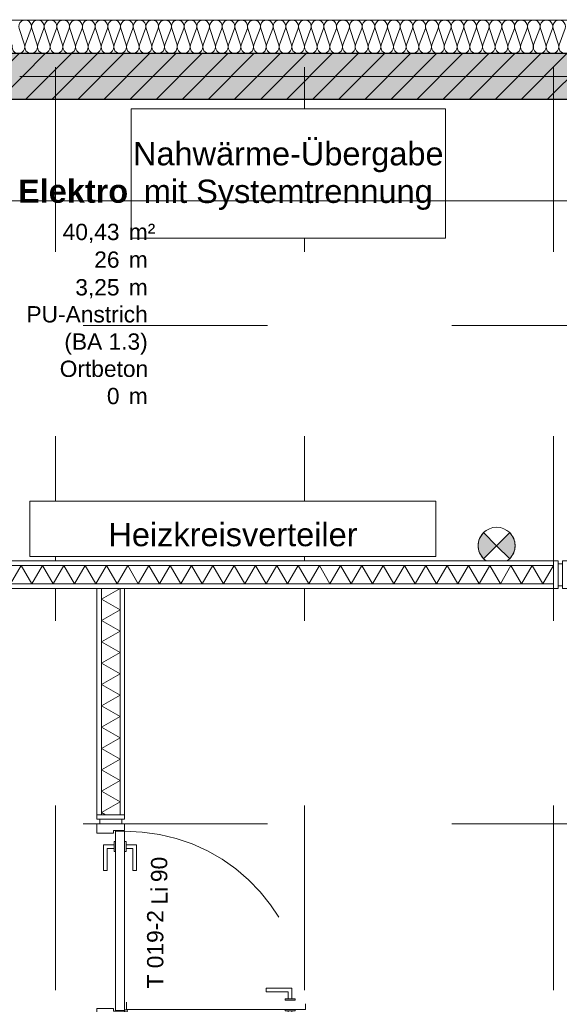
# Model space of a CAD drawing. Header units: metres. Extents: x -111 to 152, y -132 to 99.
# Tile 52 of 256: x -37.99 to -35.07, y -5.03 to 0.31. Entities that reach past the tile are written whole.
import ezdxf
from ezdxf.enums import TextEntityAlignment as Align

# ---------------------------------------------------------------- set-up
doc = ezdxf.new("R2010")
doc.units = ezdxf.units.M
doc.header["$PDMODE"] = 1
doc.header["$PDSIZE"] = -2
for name, pattern in [('Achsen 01', [5.2915312, 3.175, -1.0580624, 0.3527044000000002, -0.7057644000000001]), ('gestrichelt - 01', [1.9999999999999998, 0.9999999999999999, -0.9999999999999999]), ('Raster 01', [1.9999999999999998, 0.9999999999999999, -0.9999999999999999])]:
    doc.linetypes.add(name, pattern=pattern)
doc.layers.get('0').update_dxf_attribs({"lineweight": 25})
for name, color, linetype, lineweight in [('013_Beton und Stahlbetonarbeiten-330 Außenwände', 7, 'Continuous', 25), ('027_Tischlerarbeiten-340 Innentüren', 7, 'Continuous', 9), ('031_Metallbauarbeiten-340 Innentüren _ Elemente', 7, 'Continuous', 9), ('039_Trockenbauarbeiten-340 Gipskarton', 7, 'Continuous', 9), ('075_Raumlufttechnische Anlage-Beschriftung', 7, 'Continuous', 9), ('_1.35m (3D)', 7, 'Continuous', 9), ('_EG (2D)', 7, 'Continuous', 9), ('_EG - DS (2D)', 7, 'Continuous', 9), ('_GRU (2D)', 7, 'Continuous', 9), ('AV1-Brandschutzkonzept-Brandschutzkonzept', 7, 'Continuous', 5), ('AV1-Schnitt Achsen', 7, 'Achsen 01', 18), ('AV1-Stempel-Raumstempel', 7, 'Continuous', 9), ('Bemaßung-Bemaßung', 7, 'Continuous', 9), ('Keine', 7, 'Continuous', 9)]:
    doc.layers.add(name, color=color, linetype=linetype, lineweight=lineweight)
for name, color, linetype, lineweight, true_color in [('014_Fassadenarbeiten-000 Aufsicht Betonfertigteile', 7, 'Continuous', 9, 0xc0c0c0), ('014_Fassadenarbeiten-330 mineralische Dämmung', 7, 'Continuous', 9, 0x666666), ('039_Trockenbauarbeiten-340 Dämmung', 7, 'Continuous', 9, 0xc0c0c0), ('075_Raumlufttechnische Anlage-Lüftungsanlage', 7, 'Continuous', 18, 0x555555), ('AV1-Achsen', 1, 'Achsen 01', 18, 0xff0000), ('AV1-Raster', 7, 'Raster 01', 9, 0xa6a6a6), ('AV1-Stempel-Türnummern', 7, 'Continuous', 100, 0x02abea)]:
    doc.layers.add(name, color=color, linetype=linetype, lineweight=lineweight, true_color=true_color)
doc.layers.get('0').freeze()
doc.styles.add('Arial', font='arial.ttf')
doc.styles.add('Arial (bold)', font='arialbd.ttf')
doc.dimstyles.new('COE 50', dxfattribs={"dimtxt": 126.0904947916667, "dimasz": 0.0014138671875, "dimexe": 0.001, "dimexo": 0.009999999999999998, "dimgap": 0.001, "dimtad": 1, "dimdec": 3, "dimtxsty": 'Arial', "dimblk": 'VW_SLASH-3', "dimblk1": 'VW_SLASH-3', "dimblk2": 'VW_SLASH-3', "dimcen": 0, "dimadec": 3, "dimazin": 0, "dimtfac": 0.8, "dimtdec": 3, "dimtix": 1, "dimtmove": 0, "dimatfit": 0, "dimldrblk": 'VW_SLASH-2', "dimfxl": 0.002, "dimfxlon": 1, "dimfrac": 2, "dimtolj": 1, "dimarcsym": 0})

# ---------------------------------------------------------------- blocks, each defined once
blk = doc.blocks.new('Group-2')
at = {"layer": 'AV1-Raster'}
for p, q in [((-37.8, -22.95), (-37.8, 1.35)), ((-36.45000000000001, -22.95), (-36.45000000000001, 1.35)), ((-35.10000000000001, -22.95), (-35.10000000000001, 1.35)), ((1.349999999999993, -1.349999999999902), (-40.50000000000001, -1.349999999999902)), ((1.349999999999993, -2.699999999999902), (-40.50000000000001, -2.699999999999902)), ((1.349999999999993, -4.049999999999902), (-40.50000000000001, -4.049999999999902))]:
    blk.add_line(p, q, dxfattribs=at)
blk = doc.blocks.new('1.35m (3D)')
at = {"layer": 'AV1-Raster', "color": 7}
blk.add_blockref('Group-2', (0, 0), dxfattribs=at)
blk = doc.blocks.new('Group-8')
at = {"color": 255, "linetype": 'Continuous', "lineweight": 9, "transparency": 33554687}
blk.add_wipeout([(0.100000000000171, 1.4551970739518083e-12), (0.07071067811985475, -0.07071067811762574), (1.626239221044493e-12, -0.09999999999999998), (-0.07071067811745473, -0.07071067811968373), (-0.09999999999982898, -1.455224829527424e-12), (-0.07071067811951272, 0.07071067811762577), (-1.2841994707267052e-12, 0.10000000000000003), (0.07071067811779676, 0.07071067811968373)], dxfattribs=at).dxf.layer = 'AV1-Brandschutzkonzept-Brandschutzkonzept'
at = {"layer": 'AV1-Brandschutzkonzept-Brandschutzkonzept', "linetype": 'Continuous', "lineweight": 0, "true_color": 0xff0000, "transparency": 33554687}
h = blk.add_hatch(color=1, dxfattribs=at)
edge = h.paths.add_edge_path()
edge.add_line((9.780677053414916e-14, 0), (-0.07071067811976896, -0.0707106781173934))
edge.add_arc((2.286668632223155e-13, 7.105427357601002e-18), 0.1000000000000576, 134.9999999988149, 224.9999999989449, ccw=False)
edge.add_line((-0.07071067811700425, 0.0707106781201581), (9.781064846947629e-14, 0))
h = blk.add_hatch(color=1, dxfattribs=at)
edge = h.paths.add_edge_path()
edge.add_line((1.710337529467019e-13, 0), (0.07071067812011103, -0.0707106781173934))
edge.add_arc((1.143252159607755e-13, -3.885780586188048e-16), 0.1000000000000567, 315.0000000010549, 405.000000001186)
edge.add_line((0.07071067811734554, 0.0707106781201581), (1.710298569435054e-13, 0))
at = {"layer": 'AV1-Brandschutzkonzept-Brandschutzkonzept', "color": 1, "linetype": 'Continuous', "lineweight": 9, "true_color": 0xff0000, "transparency": 33554687, "flags": 128}
for points in [[(9.780677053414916e-14, 0), (-0.07071067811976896, -0.0707106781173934, -0.4142135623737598), (-0.07071067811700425, 0.0707106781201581)], [(1.710337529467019e-13, 0), (0.07071067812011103, -0.0707106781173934, 0.4142135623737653), (0.07071067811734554, 0.0707106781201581)]]:
    blk.add_lwpolyline(points, format="xyb", close=True, dxfattribs=at)
at = {"layer": 'AV1-Brandschutzkonzept-Brandschutzkonzept', "color": 1, "linetype": 'Continuous', "lineweight": 9, "true_color": 0xff0000, "transparency": 33554687}
blk.add_circle((1.710337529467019e-13, 0), 0.1, dxfattribs=at)
blk = doc.blocks.new('Brandmelderüberwachung')
at = {"layer": 'AV1-Brandschutzkonzept-Brandschutzkonzept', "color": 7, "transparency": 33554687}
blk.add_blockref('Group-8', (0, 0), dxfattribs=at)
blk = doc.blocks.new('EG - DS (2D)')
at = {"layer": 'AV1-Brandschutzkonzept-Brandschutzkonzept', "color": 7}
blk.add_blockref('Brandmelderüberwachung', (-35.4077636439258, -2.542494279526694), dxfattribs=at)
blk = doc.blocks.new('Group-34')
at = {"color": 255, "linetype": 'Continuous', "lineweight": 5}
blk.add_wipeout([(-15.54999999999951, 18.90000000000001), (-14.324999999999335, 18.90000000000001), (-14.324999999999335, 19.000000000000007), (-15.54999999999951, 19.000000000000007)], dxfattribs=at).dxf.layer = '039_Trockenbauarbeiten-340 Dämmung'
blk = doc.blocks.new('Group-35')
at = {"layer": '039_Trockenbauarbeiten-340 Dämmung', "transparency": 33554687, "flags": 128}
blk.add_lwpolyline([(-15.54999999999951, 19.00000000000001), (-15.49226497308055, 18.90000000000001), (-15.43452994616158, 19.00000000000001), (-15.37679491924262, 18.90000000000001), (-15.31905989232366, 19.00000000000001), (-15.2613248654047, 18.90000000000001), (-15.20358983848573, 19.00000000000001), (-15.14585481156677, 18.90000000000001), (-15.08811978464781, 19.00000000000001), (-15.03038475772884, 18.90000000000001), (-14.97264973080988, 19.00000000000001), (-14.91491470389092, 18.90000000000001), (-14.85717967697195, 19.00000000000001), (-14.79944465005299, 18.90000000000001), (-14.74170962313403, 19.00000000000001), (-14.68397459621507, 18.90000000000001), (-14.6262395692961, 19.00000000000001), (-14.56850454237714, 18.90000000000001), (-14.51076951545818, 19.00000000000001), (-14.45303448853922, 18.90000000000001), (-14.39529946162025, 19.00000000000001), (-14.33756443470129, 18.90000000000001), (-14.32499999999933, 18.92176223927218)], dxfattribs=at)
blk = doc.blocks.new('Group-36')
at = {"layer": '039_Trockenbauarbeiten-340 Dämmung'}
blk.add_blockref('Group-34', (0, 0), dxfattribs=at)
at = {"layer": '039_Trockenbauarbeiten-340 Dämmung', "transparency": 33554687}
blk.add_blockref('Group-35', (0, 0), dxfattribs=at)
blk = doc.blocks.new('Parametric Object-2')
at = {"layer": '039_Trockenbauarbeiten-340 Dämmung', "color": 7, "transparency": 33554687}
blk.add_blockref('Group-36', (0, 0), dxfattribs=at)
at = {"layer": '039_Trockenbauarbeiten-340 Dämmung', "color": 0, "flags": 1}
for tag in ['instanceID', 'prm0_value', 'prm1_value', 'prm2_value', 'prm3_value', 'prm4_value', 'prm5_value', 'prm6_value', 'prm0_name', 'prm0_type', 'prm2_name', 'prm2_type', 'prm3_name', 'prm3_type', 'prm6_name', 'prm6_type', 'prm1_name', 'prm1_type', 'prm4_name', 'prm4_type', 'prm5_name', 'prm5_type', 'IFC_UUID']:
    blk.add_attdef(tag, (-37.55, -4), '', height=0.00018, dxfattribs=at)
blk = doc.blocks.new('Group-76')
at = {"color": 255, "linetype": 'Continuous', "lineweight": 5}
blk.add_wipeout([(-18.374999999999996, 18.9), (-14.424999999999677, 18.9), (-14.424999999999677, 19), (-18.374999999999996, 19)], dxfattribs=at).dxf.layer = '039_Trockenbauarbeiten-340 Dämmung'
blk = doc.blocks.new('Group-77')
at = {"layer": '039_Trockenbauarbeiten-340 Dämmung', "transparency": 33554687, "flags": 128}
blk.add_lwpolyline([(-18.375, 19), (-18.31726497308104, 18.9), (-18.25952994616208, 19), (-18.20179491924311, 18.9), (-18.14405989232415, 19), (-18.08632486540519, 18.9), (-18.02858983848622, 19), (-17.97085481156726, 18.9), (-17.9131197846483, 19), (-17.85538475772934, 18.9), (-17.79764973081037, 19), (-17.73991470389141, 18.9), (-17.68217967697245, 19), (-17.62444465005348, 18.9), (-17.56670962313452, 19), (-17.50897459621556, 18.9), (-17.45123956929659, 19), (-17.39350454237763, 18.9), (-17.33576951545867, 19), (-17.27803448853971, 18.9), (-17.22029946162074, 19), (-17.16256443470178, 18.9), (-17.10482940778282, 19), (-17.04709438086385, 18.9), (-16.98935935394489, 19), (-16.93162432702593, 18.9), (-16.87388930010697, 19), (-16.816154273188, 18.9), (-16.75841924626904, 19), (-16.70068421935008, 18.9), (-16.64294919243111, 19), (-16.58521416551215, 18.9), (-16.52747913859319, 19), (-16.46974411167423, 18.9), (-16.41200908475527, 19), (-16.3542740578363, 18.9), (-16.29653903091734, 19), (-16.23880400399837, 18.9), (-16.18106897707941, 19), (-16.12333395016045, 18.9), (-16.06559892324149, 19), (-16.00786389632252, 18.9), (-15.95012886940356, 19), (-15.8923938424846, 18.9), (-15.83465881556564, 19), (-15.77692378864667, 18.9), (-15.71918876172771, 19), (-15.66145373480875, 18.9), (-15.60371870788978, 19), (-15.54598368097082, 18.9), (-15.48824865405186, 19), (-15.4305136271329, 18.9), (-15.37277860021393, 19), (-15.31504357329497, 18.9), (-15.25730854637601, 19), (-15.19957351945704, 18.9), (-15.14183849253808, 19), (-15.08410346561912, 18.9), (-15.02636843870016, 19), (-14.96863341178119, 18.9), (-14.91089838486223, 19), (-14.85316335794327, 18.9), (-14.7954283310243, 19), (-14.73769330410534, 18.9), (-14.67995827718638, 19), (-14.62222325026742, 18.9), (-14.56448822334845, 19), (-14.50675319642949, 18.9), (-14.44901816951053, 19), (-14.42499999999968, 18.95839931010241)], dxfattribs=at)
blk = doc.blocks.new('Group-78')
at = {"layer": '039_Trockenbauarbeiten-340 Dämmung'}
blk.add_blockref('Group-76', (0, 0), dxfattribs=at)
at = {"layer": '039_Trockenbauarbeiten-340 Dämmung', "transparency": 33554687}
blk.add_blockref('Group-77', (0, 0), dxfattribs=at)
blk = doc.blocks.new('Parametric Object-8')
at = {"layer": '039_Trockenbauarbeiten-340 Dämmung', "color": 7, "transparency": 33554687}
blk.add_blockref('Group-78', (0, 0), dxfattribs=at)
at = {"layer": '039_Trockenbauarbeiten-340 Dämmung', "color": 0, "flags": 1}
for tag in ['instanceID', 'prm0_value', 'prm1_value', 'prm2_value', 'prm3_value', 'prm4_value', 'prm5_value', 'prm6_value', 'prm0_name', 'prm0_type', 'prm2_name', 'prm2_type', 'prm3_name', 'prm3_type', 'prm6_name', 'prm6_type', 'prm1_name', 'prm1_type', 'prm4_name', 'prm4_type', 'prm5_name', 'prm5_type', 'IFC_UUID']:
    blk.add_attdef(tag, (-39.02500000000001, -2.749999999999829), '', height=0.00018, dxfattribs=at)
blk = doc.blocks.new('Group-193')
at = {"layer": '014_Fassadenarbeiten-330 mineralische Dämmung', "transparency": 33554687, "flags": 128}
blk.add_lwpolyline([(0.1700000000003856, 35.00367450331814, -1.372995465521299), (0.1700000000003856, 35.06924430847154), (0.2600000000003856, 35.03597401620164, 1.372583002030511), (0.2600000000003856, 35.10154382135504), (0.1700000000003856, 35.07261930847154, -1.372995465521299), (0.1700000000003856, 35.13818911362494), (0.2600000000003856, 35.10491882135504, 1.372583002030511), (0.2600000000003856, 35.17048862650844), (0.1700000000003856, 35.14156411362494, -1.372995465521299), (0.1700000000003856, 35.20713391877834), (0.2600000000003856, 35.17386362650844, 1.372583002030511), (0.2600000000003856, 35.23943343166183), (0.1700000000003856, 35.21050891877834, -1.372995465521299), (0.1700000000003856, 35.27607872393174), (0.2600000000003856, 35.24280843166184, 1.372583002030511), (0.2600000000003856, 35.30837823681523), (0.1700000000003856, 35.27945372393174, -1.372995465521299), (0.1700000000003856, 35.34502352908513), (0.2600000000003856, 35.31175323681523, 1.372583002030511), (0.2600000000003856, 35.37732304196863), (0.1700000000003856, 35.34839852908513, -1.372995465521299), (0.1700000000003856, 35.41396833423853), (0.2600000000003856, 35.38069804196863, 1.372583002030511), (0.2600000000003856, 35.44626784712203), (0.1700000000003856, 35.41734333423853, -1.372995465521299), (0.1700000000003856, 35.48291313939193), (0.2600000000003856, 35.44964284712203, 1.372583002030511), (0.2600000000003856, 35.51521265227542), (0.1700000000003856, 35.48628813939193, -1.372995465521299), (0.1700000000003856, 35.55185794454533), (0.2600000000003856, 35.51858765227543, 1.372583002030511), (0.2600000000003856, 35.58415745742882), (0.1700000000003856, 35.55523294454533, -1.372995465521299), (0.1700000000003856, 35.62080274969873), (0.2600000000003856, 35.58753245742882, 1.372583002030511), (0.2600000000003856, 35.65310226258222), (0.1700000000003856, 35.62417774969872, -1.372995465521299), (0.1700000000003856, 35.68974755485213), (0.2600000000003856, 35.65647726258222, 1.372583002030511), (0.2600000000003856, 35.72204706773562), (0.1700000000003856, 35.69312255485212, -1.372995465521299), (0.1700000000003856, 35.75869236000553), (0.2600000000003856, 35.72542206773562, 1.372583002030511), (0.2600000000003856, 35.79099187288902), (0.1700000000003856, 35.76206736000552, -1.372995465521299), (0.1700000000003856, 35.82763716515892), (0.2600000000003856, 35.79436687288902, 1.372583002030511), (0.2600000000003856, 35.85993667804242), (0.1700000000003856, 35.83101216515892, -1.372995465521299), (0.1700000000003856, 35.89658197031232), (0.2600000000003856, 35.86331167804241, 1.372583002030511), (0.2600000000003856, 35.92888148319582), (0.1700000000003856, 35.89995697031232, -1.372995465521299), (0.1700000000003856, 35.96552677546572), (0.2600000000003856, 35.93225648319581, 1.372583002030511), (0.2600000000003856, 35.99782628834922), (0.1700000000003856, 35.96890177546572, -1.372995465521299), (0.1700000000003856, 36.03447158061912), (0.2600000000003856, 36.00120128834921, 1.372583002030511), (0.2600000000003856, 36.06677109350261), (0.1700000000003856, 36.03784658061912, -1.372995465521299), (0.1700000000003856, 36.10341638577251), (0.2600000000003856, 36.07014609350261, 1.372583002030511), (0.2600000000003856, 36.13571589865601), (0.1700000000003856, 36.10679138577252, -1.372995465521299), (0.1700000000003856, 36.17236119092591), (0.2600000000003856, 36.13909089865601, 1.372583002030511), (0.2600000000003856, 36.20466070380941), (0.1700000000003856, 36.17573619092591, -1.372995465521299), (0.1700000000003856, 36.24130599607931), (0.2600000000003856, 36.20803570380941, 1.372583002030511), (0.2600000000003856, 36.27360550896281), (0.1700000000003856, 36.24468099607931, -1.372995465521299), (0.1700000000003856, 36.31025080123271), (0.2600000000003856, 36.27698050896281, 1.372583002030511), (0.2600000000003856, 36.3425503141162), (0.1700000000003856, 36.31362580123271, -1.372995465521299), (0.1700000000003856, 36.37919560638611), (0.2600000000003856, 36.3459253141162, 1.372583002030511), (0.2600000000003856, 36.4114951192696), (0.1700000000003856, 36.38257060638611, -1.372995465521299), (0.1700000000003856, 36.44814041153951), (0.2600000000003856, 36.4148701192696, 1.372583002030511), (0.2600000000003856, 36.480439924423), (0.1700000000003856, 36.4515154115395, -1.372995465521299), (0.1700000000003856, 36.51708521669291), (0.2600000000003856, 36.483814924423, 1.372583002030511), (0.2600000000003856, 36.5493847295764), (0.1700000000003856, 36.5204602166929, -1.372995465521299), (0.1700000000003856, 36.5860300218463), (0.2600000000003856, 36.5527597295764, 1.372583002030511), (0.2600000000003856, 36.6183295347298), (0.1700000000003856, 36.5894050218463, -1.372995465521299), (0.1700000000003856, 36.6549748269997), (0.2600000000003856, 36.62170453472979, 1.372583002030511), (0.2600000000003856, 36.6872743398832), (0.1700000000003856, 36.6583498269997, -1.372995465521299), (0.1700000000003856, 36.7239196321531), (0.2600000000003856, 36.69064933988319, 1.372583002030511), (0.2600000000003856, 36.7562191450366), (0.1700000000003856, 36.7272946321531, -1.372995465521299), (0.1700000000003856, 36.7928644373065), (0.2600000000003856, 36.75959414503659, 1.372583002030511), (0.2600000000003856, 36.82516395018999), (0.1700000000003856, 36.7962394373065, -1.372995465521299), (0.1700000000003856, 36.86180924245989), (0.2600000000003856, 36.82853895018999, 1.372583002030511), (0.2600000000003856, 36.89410875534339), (0.1700000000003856, 36.8651842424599, -1.372995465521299), (0.1700000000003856, 36.93075404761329), (0.2600000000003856, 36.89748375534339, 1.372583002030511), (0.2600000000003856, 36.96305356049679), (0.1700000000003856, 36.93412904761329, -1.372995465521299), (0.1700000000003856, 36.99969885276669), (0.2600000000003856, 36.96642856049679, 1.372583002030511), (0.2600000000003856, 37.03199836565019), (0.1700000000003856, 37.00307385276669, -1.372995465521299), (0.1700000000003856, 37.06864365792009), (0.2600000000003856, 37.03537336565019, 1.372583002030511), (0.2600000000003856, 37.10094317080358), (0.1700000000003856, 37.07201865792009, -1.372995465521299), (0.1700000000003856, 37.13758846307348), (0.2600000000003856, 37.10431817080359, 1.372583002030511), (0.2600000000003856, 37.16988797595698), (0.1700000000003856, 37.14096346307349, -1.372995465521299), (0.1700000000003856, 37.20653326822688), (0.2600000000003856, 37.17326297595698, 1.372583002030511), (0.2600000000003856, 37.23883278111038), (0.1700000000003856, 37.20990826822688, -1.372995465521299), (0.1700000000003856, 37.27547807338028), (0.2600000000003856, 37.24220778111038, 1.372583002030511), (0.2600000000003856, 37.30777758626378), (0.1700000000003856, 37.27885307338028, -1.372995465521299), (0.1700000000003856, 37.34442287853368), (0.2600000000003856, 37.31115258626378, 1.372583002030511), (0.2600000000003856, 37.37672239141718), (0.1700000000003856, 37.34779787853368, -1.372995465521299), (0.1700000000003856, 37.41336768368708), (0.2600000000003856, 37.38009739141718, 1.372583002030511), (0.2600000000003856, 37.44566719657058), (0.1700000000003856, 37.41674268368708, -1.372995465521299), (0.1700000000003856, 37.48231248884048), (0.2600000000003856, 37.44904219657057, 1.372583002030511), (0.2600000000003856, 37.51461200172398), (0.1700000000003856, 37.48568748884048, -1.372995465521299), (0.1700000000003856, 37.55125729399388), (0.2600000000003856, 37.51798700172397, 1.372583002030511), (0.2600000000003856, 37.58355680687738), (0.1700000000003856, 37.55463229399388, -1.372995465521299), (0.1700000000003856, 37.62020209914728), (0.2600000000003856, 37.58693180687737, 1.372583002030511), (0.2600000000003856, 37.65250161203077), (0.1700000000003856, 37.62357709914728, -1.372995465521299), (0.1700000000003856, 37.68914690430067), (0.2600000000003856, 37.65587661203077, 1.372583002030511), (0.2600000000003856, 37.72144641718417), (0.1700000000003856, 37.69252190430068, -1.372995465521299), (0.1700000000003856, 37.75809170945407), (0.2600000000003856, 37.72482141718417, 1.372583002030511), (0.2600000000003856, 37.79039122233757), (0.1700000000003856, 37.76146670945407, -1.372995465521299), (0.1700000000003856, 37.82703651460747), (0.2600000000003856, 37.79376622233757, 1.372583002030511), (0.2600000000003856, 37.85933602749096), (0.1700000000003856, 37.83041151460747, -1.372995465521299), (0.1700000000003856, 37.89598131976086), (0.2600000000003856, 37.86271102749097, 1.372583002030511), (0.2600000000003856, 37.92828083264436), (0.1700000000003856, 37.89935631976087, -1.372995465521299), (0.1700000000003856, 37.96492612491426), (0.2600000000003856, 37.93165583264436, 1.372583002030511), (0.2600000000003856, 37.99722563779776), (0.1700000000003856, 37.96830112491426, -1.372995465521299), (0.1700000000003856, 38.03387093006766)], format="xyb", dxfattribs=at)
blk = doc.blocks.new('Group-194')
at = {"layer": '014_Fassadenarbeiten-330 mineralische Dämmung', "transparency": 33554687}
blk.add_blockref('Group-193', (0, 0), dxfattribs=at)
blk = doc.blocks.new('Parametric Object-28')
at = {"layer": '014_Fassadenarbeiten-330 mineralische Dämmung', "color": 7, "transparency": 33554687}
blk.add_blockref('Group-194', (0, 0), dxfattribs=at)
at = {"layer": '014_Fassadenarbeiten-330 mineralische Dämmung', "color": 0, "flags": 1}
for tag in ['instanceID', 'prm0_value', 'prm1_value', 'prm2_value', 'prm3_value', 'prm4_value', 'prm5_value', 'prm6_value', 'prm0_name', 'prm0_type', 'prm2_name', 'prm2_type', 'prm3_name', 'prm3_type', 'prm6_name', 'prm6_type', 'prm1_name', 'prm1_type', 'prm4_name', 'prm4_type', 'prm5_name', 'prm5_type', 'IFC_UUID']:
    blk.add_attdef(tag, (-39.45500000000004, 0.1154147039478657), '', height=0.00018, dxfattribs=at)
blk = doc.blocks.new('VW_SLASH-3')
at = {"color": 0, "linetype": 'ByBlock', "lineweight": -2, "transparency": 16777216}
blk.add_line((0, 0), (-1, 0), dxfattribs=at)
at = {"color": 0, "linetype": 'Continuous', "lineweight": 15, "transparency": 16777216, "flags": 128}
blk.add_lwpolyline([(0.5000919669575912, 0.5000919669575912), (-0.5000919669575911, -0.5000919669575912)], dxfattribs=at)
blk = doc.blocks.new('*D335')
at = {"layer": 'Bemaßung-Bemaßung', "color": 0, "lineweight": -2}
for p, q in [((-39.15000000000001, 3.575), (-39.15000000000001, 3.725)), ((-33.75000000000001, 3.575), (-33.75000000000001, 3.725)), ((-33.82069335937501, 3.675), (-39.07930664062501, 3.675))]:
    blk.add_line(p, q, dxfattribs=at)
at = {"layer": 'Defpoints', "color": 0}
for p in [(-39.15000000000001, 3.675), (-39.15000000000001, 0), (-33.75000000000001, 0)]:
    blk.add_point(p, dxfattribs=at)
at = {"layer": 'Bemaßung-Bemaßung', "color": 0, "lineweight": -2, "xscale": 0.070693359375, "yscale": 0.070693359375, "zscale": 0.070693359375, "rotation": 180}
blk.add_blockref('VW_SLASH-3', (-39.15000000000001, 3.675), dxfattribs=at)
at = {"layer": 'Bemaßung-Bemaßung', "color": 0, "lineweight": -2, "xscale": 0.070693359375, "yscale": 0.070693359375, "zscale": 0.070693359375}
blk.add_blockref('VW_SLASH-3', (-33.75000000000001, 3.675), dxfattribs=at)
at = {"layer": 'Bemaßung-Bemaßung', "color": 0, "insert": (-36.45, 3.800774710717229), "char_height": 0.1260904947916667, "attachment_point": 5, "style": 'Arial'}
blk.add_mtext('\\A1;5,40', dxfattribs=at)
blk = doc.blocks.new('VW_SLASH-2')
at = {"color": 0, "linetype": 'ByBlock', "lineweight": -2, "transparency": 16777216}
blk.add_line((0, 0), (-1, 0), dxfattribs=at)
at = {"color": 0, "linetype": 'Continuous', "lineweight": 15, "transparency": 16777216, "flags": 128}
blk.add_lwpolyline([(0.5000534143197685, 0.5000534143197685), (-0.5000534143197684, -0.5000534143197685)], dxfattribs=at)
blk = doc.blocks.new('COE - Innentür 1.10 _ 0.15')
at = {"layer": '027_Tischlerarbeiten-340 Innentüren', "color": 253, "linetype": 'gestrichelt - 01', "lineweight": 9, "transparency": 33554687, "flags": 128}
for points in [[(0.9825000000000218, 1.0375), (0.9624999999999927, 1.0375), (0.9624999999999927, 1.075), (0.8425000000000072, 1.075), (0.8425000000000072, 1.095000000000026), (0.9825000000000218, 1.095000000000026)], [(0.08500000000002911, 1.029999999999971), (1.055000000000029, 1.029999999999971), (1.055000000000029, 0.9799999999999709), (0.08500000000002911, 0.9799999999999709)], [(0.9449999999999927, 1.029999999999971), (0.9449999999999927, 1.037499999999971), (0.9999999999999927, 1.037499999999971), (0.9999999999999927, 1.029999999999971)], [(0.9825000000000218, 0.972499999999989), (0.9624999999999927, 0.972499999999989), (0.9624999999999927, 0.9349999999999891), (0.8425000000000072, 0.9349999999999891), (0.8425000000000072, 0.9150000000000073), (0.9825000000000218, 0.9150000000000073)], [(0.9449999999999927, 0.972499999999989), (0.9449999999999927, 0.9799999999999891), (0.9999999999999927, 0.9799999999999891), (0.9999999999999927, 0.972499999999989)]]:
    blk.add_lwpolyline(points, close=True, dxfattribs=at)
at = {"layer": '027_Tischlerarbeiten-340 Innentüren', "color": 253, "linetype": 'gestrichelt - 01', "lineweight": 9, "transparency": 33554687}
blk.add_arc((0.08250000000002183, 1.0375), 0.9725289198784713, 269.55813899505, 356.6162711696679, dxfattribs=at)
at = {"color": 255}
for points in [[(-0.06, 1.1), (0.06, 1.1), (0.06, 1.0750000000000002), (-0.06, 1.0750000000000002)], [(-0.06, 0.025000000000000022), (0.06, 0.025000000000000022), (0.06, 0), (-0.06, 0)]]:
    blk.add_wipeout(points, dxfattribs=at).dxf.layer = '027_Tischlerarbeiten-340 Innentüren'
at = {"layer": '027_Tischlerarbeiten-340 Innentüren', "flags": 128}
for points in [[(-0.06, 1.1), (0.06, 1.1), (0.06, 1.075), (-0.06, 1.075)], [(-0.06, 0.025), (0.06, 0.025), (0.06, 0), (-0.06, 0)]]:
    blk.add_lwpolyline(points, close=True, dxfattribs=at)
at = {"color": 255}
blk.add_wipeout([(0.07499999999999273, 0.05999999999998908), (0.015000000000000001, 0.05999999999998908), (0.015000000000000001, 0.07500000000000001), (-0.07500000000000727, 0.07500000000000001), (-0.07500000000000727, 0.025000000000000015), (0.07499999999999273, 0.025000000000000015)], dxfattribs=at).dxf.layer = '027_Tischlerarbeiten-340 Innentüren'
at = {"layer": '027_Tischlerarbeiten-340 Innentüren', "flags": 128}
blk.add_lwpolyline([(0.07499999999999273, 0.05999999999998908), (0.015, 0.05999999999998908), (0.015, 0.075), (-0.07500000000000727, 0.075), (-0.07500000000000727, 0.025), (0.07499999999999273, 0.025)], close=True, dxfattribs=at)
at = {"color": 255}
blk.add_wipeout([(0.07499999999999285, 1.0349999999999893), (0.07499999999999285, 0.06499999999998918), (0.02499999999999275, 0.06499999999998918), (0.02499999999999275, 1.0349999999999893)], dxfattribs=at).dxf.layer = '027_Tischlerarbeiten-340 Innentüren'
at = {"layer": '027_Tischlerarbeiten-340 Innentüren', "flags": 128}
blk.add_lwpolyline([(0.07499999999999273, 1.034999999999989), (0.07499999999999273, 0.06499999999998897), (0.02499999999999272, 0.06499999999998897), (0.02499999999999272, 1.034999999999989)], close=True, dxfattribs=at)
at = {"color": 255}
for points in [[(0.07499999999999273, 1.0400000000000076), (0.015000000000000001, 1.0400000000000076), (0.015000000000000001, 1.0250000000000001), (-0.07500000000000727, 1.0250000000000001), (-0.07500000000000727, 1.0750000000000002), (0.07499999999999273, 1.0750000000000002)], [(0.017500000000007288, 0.1375), (0.017500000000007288, 0.15750000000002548), (-0.019999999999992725, 0.15750000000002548), (-0.019999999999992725, 0.27750000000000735), (-0.03999999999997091, 0.27750000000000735), (-0.03999999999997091, 0.1375)], [(0.08250000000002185, 0.1375), (0.08250000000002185, 0.15750000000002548), (0.12000000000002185, 0.15750000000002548), (0.12000000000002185, 0.27750000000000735), (0.14000000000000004, 0.27750000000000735), (0.14000000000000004, 0.1375)]]:
    blk.add_wipeout(points, dxfattribs=at).dxf.layer = '027_Tischlerarbeiten-340 Innentüren'
at = {"layer": '027_Tischlerarbeiten-340 Innentüren', "flags": 128}
for points in [[(0.07499999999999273, 1.040000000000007), (0.015, 1.040000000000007), (0.015, 1.025), (-0.07500000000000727, 1.025), (-0.07500000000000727, 1.075), (0.07499999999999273, 1.075)], [(0.01750000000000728, 0.1375), (0.01750000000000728, 0.1575000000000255), (-0.01999999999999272, 0.1575000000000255), (-0.01999999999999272, 0.2775000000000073), (-0.0399999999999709, 0.2775000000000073), (-0.0399999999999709, 0.1375)], [(0.08250000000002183, 0.1375), (0.08250000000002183, 0.1575000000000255), (0.1200000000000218, 0.1575000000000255), (0.1200000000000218, 0.2775000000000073), (0.14, 0.2775000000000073), (0.14, 0.1375)]]:
    blk.add_lwpolyline(points, close=True, dxfattribs=at)
at = {"color": 255}
for points in [[(0.08999999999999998, 1.0375000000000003), (0.08780330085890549, 1.0321966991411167), (0.08250000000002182, 1.030000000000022), (0.07719669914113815, 1.0321966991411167), (0.07500000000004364, 1.0375000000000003), (0.07719669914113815, 1.042803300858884), (0.08250000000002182, 1.0449999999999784), (0.08780330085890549, 1.042803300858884)], [(0.01750000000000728, 0.17500000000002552), (0.025000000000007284, 0.17500000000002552), (0.025000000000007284, 0.1200000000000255), (0.01750000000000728, 0.1200000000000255)], [(0.07499999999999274, 0.17500000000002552), (0.08249999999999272, 0.17500000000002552), (0.08249999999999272, 0.1200000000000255), (0.07499999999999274, 0.1200000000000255)]]:
    blk.add_wipeout(points, dxfattribs=at).dxf.layer = '027_Tischlerarbeiten-340 Innentüren'
at = {"layer": '027_Tischlerarbeiten-340 Innentüren', "flags": 128}
for points in [[(0.01750000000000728, 0.1750000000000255), (0.02500000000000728, 0.1750000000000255), (0.02500000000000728, 0.1200000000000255), (0.01750000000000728, 0.1200000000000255)], [(0.07499999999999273, 0.1750000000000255), (0.08249999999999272, 0.1750000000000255), (0.08249999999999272, 0.1200000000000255), (0.07499999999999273, 0.1200000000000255)]]:
    blk.add_lwpolyline(points, close=True, dxfattribs=at)
at = {"layer": '027_Tischlerarbeiten-340 Innentüren'}
blk.add_circle((0.08250000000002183, 1.0375), 0.007499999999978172, dxfattribs=at)
blk = doc.blocks.new('Raumstempel - Symbol - 1 (2D)')
at = {"layer": 'AV1-Stempel-Raumstempel', "char_height": 0.08826334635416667, "attachment_point": 1, "line_spacing_factor": 0.9679185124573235, "style": 'Arial'}
for s, insert in [('Raumfläche:', (0.2, -0.6735672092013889)), ('m²', (1.622464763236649, -0.6735672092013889)), ('Raumumf.:', (0.2, -0.8235672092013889)), ('m', (1.622464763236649, -0.8235672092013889)), ('LRH:', (0.2, -0.9735672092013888)), ('m', (1.622464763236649, -0.9735672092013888)), ('Bodenbelag:', (0.2, -1.118010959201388)), ('Decke:', (0.2, -1.413109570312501)), ('Höhe DA:', (0.2, -1.560658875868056)), ('m', (1.622464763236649, -1.56251095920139))]:
    blk.add_mtext(s, dxfattribs=dict(at, insert=insert))
at = {"layer": 'AV1-Stempel-Raumstempel'}
for tag, style, p in [('Raumnummer', 'Arial', (0.2, -0.2337178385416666)), ('Raumname', 'Arial (bold)', (0.2, -0.4337178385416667))]:
    blk.add_attdef(tag, text='', height=0.1260904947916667, dxfattribs=dict(at, style=style)).set_placement(p, align=Align.TOP_LEFT)
at = {"layer": 'AV1-Stempel-Raumstempel', "style": 'Arial'}
for tag, p in [('Raumfläche', (1.572464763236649, -0.6735672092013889)), ('Raumumfang', (1.572464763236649, -0.8235672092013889)), ('LRH', (1.572464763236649, -0.9735672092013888)), ('Bodenbelag', (1.725318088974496, -1.119863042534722)), ('Bodendetail', (1.725318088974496, -1.267388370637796)), ('Decke', (1.727787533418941, -1.414961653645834)), ('Höhe_DA', (1.572464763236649, -1.56251095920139))]:
    blk.add_attdef(tag, text='', height=0.08826334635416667, dxfattribs=at).set_placement(p, align=Align.TOP_RIGHT)
blk = doc.blocks.new('Türnummer 2 - Innentür')
at = {"layer": '031_Metallbauarbeiten-340 Innentüren _ Elemente', "char_height": 0.08826334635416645, "attachment_point": 8, "line_spacing_factor": 0.9655107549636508, "style": 'Arial'}
for s, insert in [('Li', (0, -0.06711597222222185)), ('90', (0.1422677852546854, -0.06711597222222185))]:
    blk.add_mtext(s, dxfattribs=dict(at, insert=insert))
at = {"layer": '031_Metallbauarbeiten-340 Innentüren _ Elemente', "style": 'Arial'}
blk.add_attdef('Türnummer', text='', height=0.08826334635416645, dxfattribs=at).set_placement((-0.290257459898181, -0.07099652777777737), align=Align.BOTTOM_CENTER)
at = {"layer": '031_Metallbauarbeiten-340 Innentüren _ Elemente', "color": 7, "transparency": 33554687, "style": 'Arial'}
blk.add_attdef('Schallschutzklasse', text='', height=0.08826334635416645, dxfattribs=at).set_placement((-0.1763194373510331, -0.2295795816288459), align=Align.BOTTOM_CENTER)
at = {"layer": 'Keine', "color": 0, "flags": 1}
for tag, p in [('Lichte_Breite', (-0.4481246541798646, -0.3884536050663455)), ('Panikfunktion', (-0.4481246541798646, -0.5473276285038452)), ('AT-Nr.', (-0.4481246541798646, -0.7062016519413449))]:
    blk.add_attdef(tag, p, '', height=0.08826334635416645, dxfattribs=at)
blk = doc.blocks.new('Group-717')
at = {"layer": 'AV1-Achsen'}
blk.add_line((-43.28443019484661, 0), (4.265569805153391, 0), dxfattribs=at)
blk = doc.blocks.new('Group-724')
at = {"layer": 'AV1-Schnitt Achsen'}
blk.add_line((-43.35000000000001, -0.675), (4.199999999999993, -0.675), dxfattribs=at)
blk = doc.blocks.new('GRU (2D)')
at = {"layer": 'AV1-Achsen', "color": 7}
blk.add_blockref('Group-717', (0, 0), dxfattribs=at)
at = {"layer": 'AV1-Schnitt Achsen', "color": 7}
blk.add_blockref('Group-724', (0, 0), dxfattribs=at)
blk = doc.blocks.new('EG (2D)')
at = {"layer": '014_Fassadenarbeiten-000 Aufsicht Betonfertigteile', "flags": 128}
blk.add_lwpolyline([(-0.02600000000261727, 0.2100000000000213), (-18.8740000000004, 0.2100000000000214), (-18.8740000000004, 0.3050000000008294), (-39.45500000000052, 0.3050000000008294), (-39.8249999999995, 0.6750000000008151), (0.6749999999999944, 0.6750000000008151), (0.3050000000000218, 0.3050000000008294), (-0.02600000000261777, 0.3050000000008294)], close=True, dxfattribs=at)
at = {"layer": '014_Fassadenarbeiten-330 mineralische Dämmung', "rotation": 90}
blk.add_blockref('Parametric Object-28', (0, 0), dxfattribs=at)
at = {"layer": '039_Trockenbauarbeiten-340 Dämmung', "rotation": 270}
blk.add_blockref('Parametric Object-2', (-56.45000000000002, -18.32499999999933), dxfattribs=at)
at = {"layer": 'Bemaßung-Bemaßung', "color": 1}
dim = blk.add_aligned_dim(p1=(-33.75000000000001, 0), p2=(-39.15000000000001, 0), distance=-3.675, text='5,40', dimstyle='COE 50', override={"dimtxt": 0.1260904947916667, "dimasz": 0.070693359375, "dimexe": 0.05, "dimgap": 0.05, "dimpost": '<>', "dimtxsty": 'Arial', "dimtmove": 2, "dimfxl": 0.1}, dxfattribs=at)
dim.commit()
dim.dimension.update_dxf_attribs({"geometry": '*D335', "text_midpoint": (-36.45, 3.800774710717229)})
at = {"color": 255}
blk.add_wipeout([(-37.389327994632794, -0.1758498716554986), (-35.685859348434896, -0.1758498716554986), (-35.685859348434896, -0.8771543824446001), (-37.389327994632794, -0.8771543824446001)], dxfattribs=at).dxf.layer = '075_Raumlufttechnische Anlage-Lüftungsanlage'
at = {"layer": '075_Raumlufttechnische Anlage-Lüftungsanlage', "flags": 128}
blk.add_lwpolyline([(-37.3893279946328, -0.1758498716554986), (-35.6858593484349, -0.1758498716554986), (-35.6858593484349, -0.8771543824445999), (-37.3893279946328, -0.8771543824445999)], close=True, dxfattribs=at)
at = {"layer": 'AV1-Stempel-Raumstempel'}
blk.add_blockref('Raumstempel - Symbol - 1 (2D)', (-39.02500000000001, -0.125), dxfattribs=at).add_auto_attribs({'Raumname': 'Technik - Elektro', 'Raumnummer': '019', 'Bodendetail': '(BA 1.3)', 'Raumfläche': '40,43', 'LRH': '3,25', 'Raumumfang': '26', 'Höhe_DA': '0', 'Decke': 'Ortbeton', 'Bodenbelag': 'PU-Anstrich'})
at = {"layer": '075_Raumlufttechnische Anlage-Beschriftung', "color": 253, "insert": (-36.53759367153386, -0.723704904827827), "char_height": 0.1260904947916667, "attachment_point": 8, "line_spacing_factor": 0.9691223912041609, "style": 'Arial'}
blk.add_mtext('Nahwärme-Übergabe\\Pmit Systemtrennung', dxfattribs=at)
at = {"color": 255}
for points in [[(-37.55000000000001, -4), (-37.55000000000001, -2.7749999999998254), (-37.57500000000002, -2.7749999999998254), (-37.57500000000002, -4)], [(-37.42500000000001, -4), (-37.42500000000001, -2.7749999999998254), (-37.45000000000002, -2.7749999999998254), (-37.45000000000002, -4)]]:
    blk.add_wipeout(points, dxfattribs=at).dxf.layer = '039_Trockenbauarbeiten-340 Gipskarton'
at = {"layer": '039_Trockenbauarbeiten-340 Gipskarton', "flags": 128}
for points in [[(-37.55000000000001, -4), (-37.55000000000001, -2.774999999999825), (-37.57500000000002, -2.774999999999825), (-37.57500000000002, -4)], [(-37.42500000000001, -4), (-37.42500000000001, -2.774999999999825), (-37.45000000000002, -2.774999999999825), (-37.45000000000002, -4)]]:
    blk.add_lwpolyline(points, close=True, dxfattribs=at)
at = {"color": 255}
for points, layer in [([(-39.02500000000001, -2.7499999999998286), (-35.0749999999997, -2.7499999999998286), (-35.0749999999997, -2.649999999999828), (-39.02500000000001, -2.649999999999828)], '039_Trockenbauarbeiten-340 Dämmung'), ([(-37.42500000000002, -3.999999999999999), (-37.575000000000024, -3.999999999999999), (-37.575000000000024, -4.0249999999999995), (-37.42500000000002, -4.0249999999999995)], '039_Trockenbauarbeiten-340 Gipskarton')]:
    blk.add_wipeout(points, dxfattribs=at).dxf.layer = layer
at = {"layer": '039_Trockenbauarbeiten-340 Dämmung', "flags": 128}
blk.add_lwpolyline([(-39.02500000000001, -2.749999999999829), (-35.07499999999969, -2.749999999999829), (-35.07499999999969, -2.649999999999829), (-39.02500000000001, -2.649999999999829)], close=True, dxfattribs=at)
at = {"layer": '039_Trockenbauarbeiten-340 Gipskarton', "flags": 128}
blk.add_lwpolyline([(-37.42500000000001, -4), (-37.57500000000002, -4), (-37.57500000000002, -4.025), (-37.42500000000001, -4.025)], close=True, dxfattribs=at)
at = {"layer": '039_Trockenbauarbeiten-340 Dämmung'}
blk.add_blockref('Parametric Object-8', (-20.65000000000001, -21.64999999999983), dxfattribs=at)
at = {"color": 255}
for points in [[(-39.02500000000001, -2.624999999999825), (-35.07499999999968, -2.624999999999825), (-35.07499999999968, -2.6499999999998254), (-39.02500000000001, -2.6499999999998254)], [(-39.02500000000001, -2.749999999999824), (-35.0749999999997, -2.749999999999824), (-35.0749999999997, -2.7749999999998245), (-39.02500000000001, -2.7749999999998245)]]:
    blk.add_wipeout(points, dxfattribs=at).dxf.layer = '039_Trockenbauarbeiten-340 Gipskarton'
at = {"layer": '039_Trockenbauarbeiten-340 Gipskarton', "flags": 128}
for points in [[(-39.02500000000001, -2.624999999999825), (-35.07499999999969, -2.624999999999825), (-35.07499999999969, -2.649999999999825), (-39.02500000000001, -2.649999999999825)], [(-39.02500000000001, -2.749999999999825), (-35.07499999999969, -2.749999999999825), (-35.07499999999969, -2.774999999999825), (-39.02500000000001, -2.774999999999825)]]:
    blk.add_lwpolyline(points, close=True, dxfattribs=at)
at = {"color": 255}
blk.add_wipeout([(-37.9380818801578, -2.3009505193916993), (-35.7367071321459, -2.3009505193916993), (-35.7367071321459, -2.601811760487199), (-37.9380818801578, -2.601811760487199)], dxfattribs=at).dxf.layer = '075_Raumlufttechnische Anlage-Lüftungsanlage'
at = {"layer": '013_Beton und Stahlbetonarbeiten-330 Außenwände', "linetype": 'Continuous', "lineweight": 0, "true_color": 0xc0c0c0}
blk.add_hatch(color=9, dxfattribs=at).paths.add_polyline_path([(-39.02500000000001, -0.125), (-39.02500000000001, -5.525), (-39.27500000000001, -5.525), (-39.27500000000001, 0.125), (-18.77500000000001, 0.125), (-18.77500000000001, -0.125)])
at = {"layer": '013_Beton und Stahlbetonarbeiten-330 Außenwände', "linetype": 'Continuous', "lineweight": 13}
h = blk.add_hatch(dxfattribs=at)
h.set_pattern_fill('Stahlbeton', color=251, style=0, pattern_type=2)
h.set_pattern_definition([(44.99999999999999, (0, 0), (0.07071067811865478, -0.07071067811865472), [0.025, -0.025])])
h.paths.add_polyline_path([(-39.02500000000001, -0.125), (-39.02500000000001, -5.525), (-39.27500000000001, -5.525), (-39.27500000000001, 0.125), (-18.77500000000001, 0.125), (-18.77500000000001, -0.125)])
h = blk.add_hatch(dxfattribs=at)
h.set_pattern_fill('Stahlbeton-1', color=251, style=0, pattern_type=2)
h.set_pattern_definition([(-135, (0.03106439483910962, -0.03313462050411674), (0.07071067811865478, -0.07071067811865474), [])])
h.paths.add_polyline_path([(-39.02500000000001, -0.125), (-39.02500000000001, -5.525), (-39.27500000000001, -5.525), (-39.27500000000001, 0.125), (-18.77500000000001, 0.125), (-18.77500000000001, -0.125)])
at = {"layer": '013_Beton und Stahlbetonarbeiten-330 Außenwände', "flags": 128}
blk.add_lwpolyline([(-39.02500000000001, -0.125), (-39.02500000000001, -5.525), (-39.27500000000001, -5.525), (-39.27500000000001, 0.125), (-18.77500000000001, 0.125), (-18.77500000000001, -0.125)], close=True, dxfattribs=at)
at = {"layer": '014_Fassadenarbeiten-330 mineralische Dämmung', "flags": 128}
blk.add_lwpolyline([(-18.90000000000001, 0.3050000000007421), (-18.90000000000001, 0.1250000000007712), (-39.27500000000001, 0.125), (-39.275, -5.4), (-39.45500000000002, -5.4), (-39.45500000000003, 0.3049999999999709)], close=True, dxfattribs=at)
at = {"layer": '075_Raumlufttechnische Anlage-Lüftungsanlage', "flags": 128}
blk.add_lwpolyline([(-37.9380818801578, -2.300950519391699), (-35.73670713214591, -2.300950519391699), (-35.73670713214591, -2.601811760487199), (-37.9380818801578, -2.601811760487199)], close=True, dxfattribs=at)
at = {"layer": '075_Raumlufttechnische Anlage-Beschriftung', "color": 253, "insert": (-36.83739450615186, -2.547160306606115), "char_height": 0.1260904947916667, "attachment_point": 8, "line_spacing_factor": 0.9691223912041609, "style": 'Arial'}
blk.add_mtext('Heizkreisverteiler', dxfattribs=at)
at = {"layer": '027_Tischlerarbeiten-340 Innentüren', "color": 7, "xscale": -1}
for p, rotation in [((-35.07499999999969, -2.699999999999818), 270), ((-37.50000000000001, -4.025), 180)]:
    blk.add_blockref('COE - Innentür 1.10 _ 0.15', p, dxfattribs=dict(at, rotation=rotation))
at = {"layer": 'AV1-Stempel-Türnummern', "color": 7}
ref = blk.add_blockref('Türnummer 2 - Innentür', (-37.25959280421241, -4.438766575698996), dxfattribs=dict(at, rotation=90))
ref.add_attrib('Türnummer', 'T 019-2', dxfattribs={"layer": '031_Metallbauarbeiten-340 Innentüren _ Elemente', "height": 0.08826334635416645, "rotation": 90, "style": 'Arial'}).set_placement((-37.18859627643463, -4.729024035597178), align=Align.BOTTOM_CENTER)
at = {"color": 255}
blk.add_wipeout([(-35.0749999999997, -2.7749999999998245), (-35.0749999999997, -2.624999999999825), (-35.099999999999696, -2.624999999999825), (-35.099999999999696, -2.7749999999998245)], dxfattribs=at).dxf.layer = '039_Trockenbauarbeiten-340 Gipskarton'
at = {"layer": '039_Trockenbauarbeiten-340 Gipskarton', "flags": 128}
blk.add_lwpolyline([(-35.07499999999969, -2.774999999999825), (-35.07499999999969, -2.624999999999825), (-35.09999999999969, -2.624999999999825), (-35.09999999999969, -2.774999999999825)], close=True, dxfattribs=at)

msp = doc.modelspace()

# ---------------------------------------------------------------- block references
at = {"layer": '_1.35m (3D)'}
msp.add_blockref('1.35m (3D)', (0, 0), dxfattribs=at)

# ---------------------------------------------------------------- next in the draw order: block references
at = {"layer": '_EG - DS (2D)'}
msp.add_blockref('EG - DS (2D)', (0, 0), dxfattribs=at)

# ---------------------------------------------------------------- next in the draw order: block references
at = {"layer": '_EG (2D)'}
msp.add_blockref('EG (2D)', (0, 0), dxfattribs=at)

# ---------------------------------------------------------------- next in the draw order: block references
at = {"layer": '_GRU (2D)'}
msp.add_blockref('GRU (2D)', (0, 0), dxfattribs=at)

doc.saveas('drawing.dxf')
